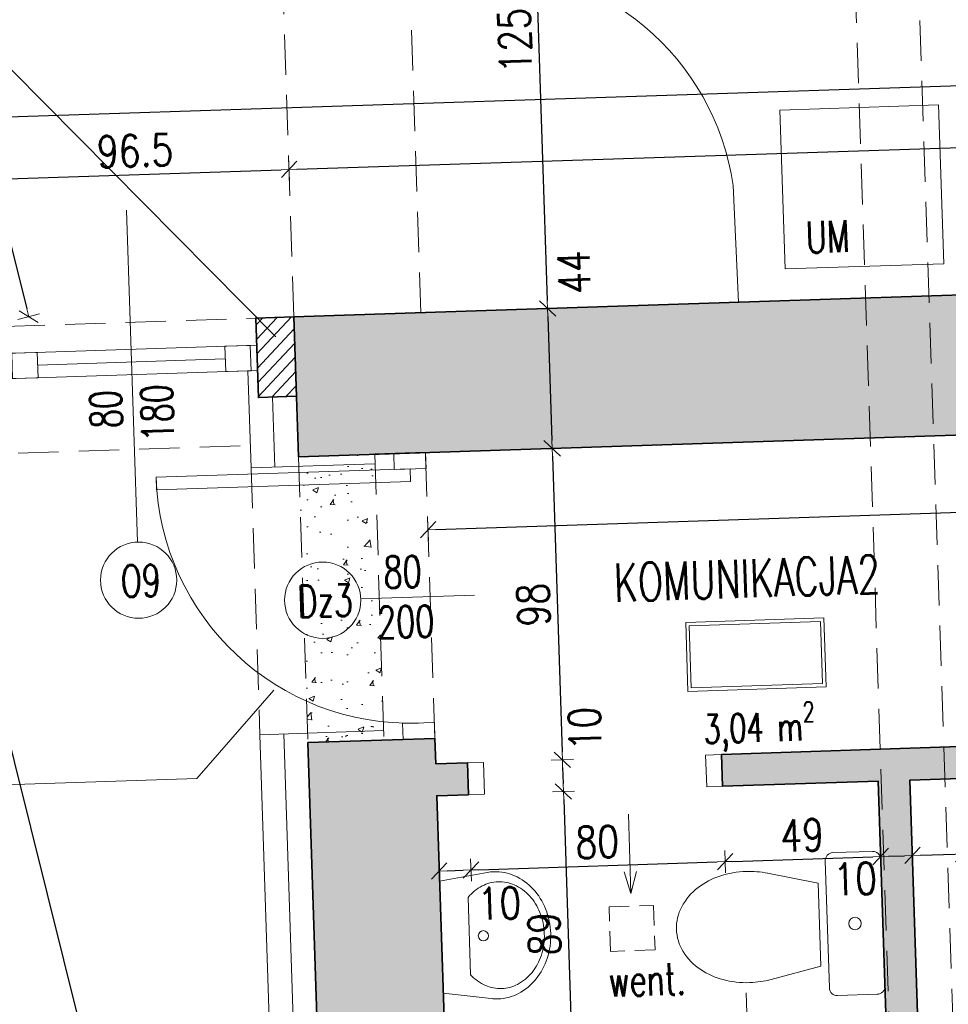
# Model space of a CAD drawing. Header units: millimetres. Extents: x 14400 to 93787, y -21104 to 39413.
# Tile 216 of 256: x 90567 to 90860, y -15243 to -14934. Entities that reach past the tile are written whole.
import ezdxf
from ezdxf.enums import TextEntityAlignment as Align

# ---------------------------------------------------------------- set-up
doc = ezdxf.new("R2010")
doc.units = ezdxf.units.MM
doc.linetypes.add('HIDDEN', pattern=[9.525, 6.35, -3.175])
for name, color, linetype, lineweight in [('!MODUS_ARMATURA', 6, 'Continuous', 9), ('!MODUS_HATCH', 4, 'Continuous', 5), ('!MODUS_HATCH_ŚCIANA', 254, 'Continuous', 9), ('__MODUS_ŚCIANY', 2, 'Continuous', 35), ('_MODUS_DEMONTAŻ', 251, 'HIDDEN', 13), ('Armatura', 6, 'Continuous', 9), ('Cienka', 3, 'Continuous', 9), ('Drzwi', 1, 'Continuous', 15), ('Okna', 3, 'Continuous', 13), ('Opis', 8, 'Continuous', 13), ('Opis_pom', 9, 'Continuous', 18), ('Wentylacja', 5, 'Continuous', 13), ('Widok', 1, 'Continuous', 15), ('WYMIAROWANIE', 1, 'Continuous', 18)]:
    doc.layers.add(name, color=color, linetype=linetype, lineweight=lineweight)
doc.styles.add('ARCHETYP', font='romans.shx', dxfattribs={"height": 15})
doc.styles.add('ARIAL', font='tahoma.ttf')
doc.styles.add('TXT', font='simplex.shx', dxfattribs={"width": 0.8})
doc.linetypes.add('ZIGZAG', pattern='A,0.00254,-5.08,[131,ltypeshp.shx,S=5.08,R=0,X=-5.08,Y=0],-10.16,[131,ltypeshp.shx,S=5.08,R=180,X=5.08,Y=0],-5.08', length=20.32254)
doc.dimstyles.new('DIM50', dxfattribs={"dimscale": 5, "dimtxt": 2, "dimasz": 0.5, "dimexe": 0, "dimexo": 0, "dimgap": 0.5, "dimtad": 1, "dimdec": 4, "dimrnd": 0.5, "dimdsep": 46, "dimtxsty": 'TXT', "dimblk1": 'TICK1', "dimblk2": 'TICK1', "dimsah": 1, "dimcen": 0, "dimse1": 1, "dimse2": 1, "dimclrd": 1, "dimclre": 7, "dimclrt": 9, "dimadec": 0, "dimazin": 0, "dimtfac": 1, "dimtdec": 4, "dimtmove": 2, "dimatfit": 3, "dimldrblk": 'TICK1', "dimfxl": 1, "dimtolj": 1, "dimarcsym": 0})

# ---------------------------------------------------------------- blocks, each defined once
blk = doc.blocks.new('A$C578D6593')
for p, q in [((-26.36, 0), (-29.16, 18.76)), ((17.64, 0), (20.43, 18.76)), ((-19.63, 11), (10.9, 11)), ((-26.36, 0), (17.64, 0))]:
    blk.add_line(p, q)
blk.add_circle((-4.36, 16.5), 2)
for centre, radius, start, end in [((-4.36, 14), 29, 90, 109.6071), ((-4.36, 14), 29, 70.3929, 90), ((-5.67, 17.67), 25.11, 109.6071, 130.6955), ((-5.67, 19.17), 21.11, 109.6071, 130.6955), ((-4.36, 15.5), 25, 90, 109.6071), ((-4.36, 15.5), 25, 70.3929, 90), ((-3.06, 19.17), 21.11, 49.3045, 70.3929), ((-3.06, 17.67), 25.11, 49.3045, 70.3929), ((-7.68, 20), 22.03, 130.6955, 154.2825), ((-7.68, 21.5), 18.03, 130.6955, 154.2825), ((-1.05, 21.5), 18.03, 25.7175, 49.3045), ((-1.05, 20), 22.03, 25.7175, 49.3045), ((-10.79, 21.5), 18.58, 154.2825, 180), ((-10.79, 23), 14.58, 154.2825, 180), ((2.06, 23), 14.58, 0, 25.7175), ((2.06, 21.5), 18.58, 0, 25.7175), ((-10.79, 21.5), 18.58, 180, 188.4794), ((-10.79, 23), 14.58, 180, 205.7175), ((2.06, 23), 14.58, 334.2825, 0), ((2.06, 21.5), 18.58, 351.5206, 0), ((-7.68, 24.5), 18.03, 205.7175, 228.4823), ((-1.05, 24.5), 18.03, 311.5177, 334.2825)]:
    blk.add_arc(centre, radius, start, end)
blk = doc.blocks.new('A$C351F644B')
for p, q in [((-16.71, 35.72), (-13.07, 19.98)), ((16.71, 35.72), (13.07, 19.98)), ((13.07, 19.98), (-13.07, 19.98)), ((-20, 17.5), (20, 17.5)), ((-22.5, 2.5), (-22.5, 15)), ((22.5, 15), (22.5, 2.5)), ((20, 0), (-20, 0))]:
    blk.add_line(p, q)
blk.add_circle((0, 8.75), 1.96)
for centre, radius, start, end in [((2.35, 46.88), 18.75, 120.1094, 144.4623), ((0, 50.93), 14.07, 90, 120.1094), ((0, 50.93), 14.07, 59.8906, 90), ((-2.35, 46.88), 18.75, 35.5377, 59.8906), ((6.06, 44.23), 23.31, 144.4623, 163.5183), ((-6.06, 44.23), 23.31, 16.4817, 35.5377), ((11.92, 42.5), 29.42, 163.5183, 180), ((-11.92, 42.5), 29.42, 0, 16.4817), ((11.92, 42.5), 29.42, 180, 193.3326), ((-11.92, 42.5), 29.42, 346.6674, 0), ((-20, 15), 2.5, 90, 180), ((20, 15), 2.5, 0, 90), ((-20, 2.5), 2.5, 180, 270), ((20, 2.5), 2.5, 270, 0)]:
    blk.add_arc(centre, radius, start, end)
blk = doc.blocks.new('TICK1')
at = {"color": 0}
for p, q in [((0, -1.4), (0, 1.4)), ((0, 0), (-1, 0))]:
    blk.add_line(p, q, dxfattribs=at)
at = {"color": 2}
blk.add_line((-1, -1), (1, 1), dxfattribs=at)
blk = doc.blocks.new('*D423')
at = {"layer": 'DEFPOINTS', "color": 0, "transparency": 16777216}
for p in [(28762.47, 1033.37), (28762.47, 908.37), (28802.36, 908.37)]:
    blk.add_point(p, dxfattribs=at)
at = {"layer": 'WYMIAROWANIE', "color": 1, "lineweight": -2, "transparency": 16777216}
blk.add_line((28802.36, 1030.87), (28802.36, 910.87), dxfattribs=at)
at = {"layer": 'WYMIAROWANIE', "color": 1, "linetype": 'ByBlock', "lineweight": -2, "transparency": 16777216, "xscale": 2.5, "yscale": 2.5, "zscale": 2.5}
for p, rotation in [((28802.36, 1033.37), 90), ((28802.36, 908.37), 270)]:
    blk.add_blockref('TICK1', p, dxfattribs=dict(at, rotation=rotation))
at = {"layer": 'WYMIAROWANIE', "color": 9, "transparency": 16777216, "insert": (28794.86, 992.95), "char_height": 10, "attachment_point": 5, "rotation": 90, "style": 'TXT'}
blk.add_mtext('\\A1;125', dxfattribs=at)
blk = doc.blocks.new('*D422')
at = {"layer": 'DEFPOINTS', "color": 0, "transparency": 16777216}
for p in [(28762.47, 908.37), (28762.47, 864.37), (28802.36, 864.37)]:
    blk.add_point(p, dxfattribs=at)
at = {"layer": 'WYMIAROWANIE', "color": 1, "lineweight": -2, "transparency": 16777216}
blk.add_line((28802.36, 905.87), (28802.36, 866.87), dxfattribs=at)
at = {"layer": 'WYMIAROWANIE', "color": 1, "linetype": 'ByBlock', "lineweight": -2, "transparency": 16777216, "xscale": 2.5, "yscale": 2.5, "zscale": 2.5}
for p, rotation in [((28802.36, 908.37), 90), ((28802.36, 864.37), 270)]:
    blk.add_blockref('TICK1', p, dxfattribs=dict(at, rotation=rotation))
at = {"layer": 'WYMIAROWANIE', "color": 9, "transparency": 16777216, "insert": (28811.04, 919.51), "char_height": 10, "attachment_point": 5, "rotation": 90, "style": 'TXT'}
blk.add_mtext('\\A1;44', dxfattribs=at)
blk = doc.blocks.new('*D410')
at = {"layer": 'DEFPOINTS', "color": 0, "transparency": 16777216}
for p in [(28762.47, 864.37), (28762.47, 766.37), (28802.36, 766.37)]:
    blk.add_point(p, dxfattribs=at)
at = {"layer": 'WYMIAROWANIE', "color": 1, "lineweight": -2, "transparency": 16777216}
blk.add_line((28802.36, 861.87), (28802.36, 768.87), dxfattribs=at)
at = {"layer": 'WYMIAROWANIE', "color": 1, "linetype": 'ByBlock', "lineweight": -2, "transparency": 16777216, "xscale": 2.5, "yscale": 2.5, "zscale": 2.5}
for p, rotation in [((28802.36, 864.37), 90), ((28802.36, 766.37), 270)]:
    blk.add_blockref('TICK1', p, dxfattribs=dict(at, rotation=rotation))
at = {"layer": 'WYMIAROWANIE', "color": 9, "transparency": 16777216, "insert": (28794.86, 815.37), "char_height": 10, "attachment_point": 5, "rotation": 90, "style": 'TXT'}
blk.add_mtext('\\A1;98', dxfattribs=at)
blk = doc.blocks.new('*D421')
at = {"layer": 'DEFPOINTS', "color": 0, "transparency": 16777216}
for p in [(28762.47, 766.37), (28762.47, 756.34), (28802.36, 756.34)]:
    blk.add_point(p, dxfattribs=at)
at = {"layer": 'WYMIAROWANIE', "color": 1, "lineweight": -2, "transparency": 16777216}
blk.add_line((28802.36, 763.87), (28802.36, 758.84), dxfattribs=at)
at = {"layer": 'WYMIAROWANIE', "color": 1, "linetype": 'ByBlock', "lineweight": -2, "transparency": 16777216, "xscale": 2.5, "yscale": 2.5, "zscale": 2.5}
for p, rotation in [((28802.36, 766.37), 90), ((28802.36, 756.34), 270)]:
    blk.add_blockref('TICK1', p, dxfattribs=dict(at, rotation=rotation))
at = {"layer": 'WYMIAROWANIE', "color": 9, "transparency": 16777216, "insert": (28809.74, 775.91), "char_height": 10, "attachment_point": 5, "rotation": 90, "style": 'TXT'}
blk.add_mtext('\\A1;10', dxfattribs=at)
blk = doc.blocks.new('*D419')
at = {"layer": 'DEFPOINTS', "color": 0, "transparency": 16777216}
for p in [(28762.47, 756.34), (28762.47, 667.34), (28802.36, 667.34)]:
    blk.add_point(p, dxfattribs=at)
at = {"layer": 'WYMIAROWANIE', "color": 1, "lineweight": -2, "transparency": 16777216}
blk.add_line((28802.36, 753.84), (28802.36, 669.84), dxfattribs=at)
at = {"layer": 'WYMIAROWANIE', "color": 1, "linetype": 'ByBlock', "lineweight": -2, "transparency": 16777216, "xscale": 2.5, "yscale": 2.5, "zscale": 2.5}
for p, rotation in [((28802.36, 756.34), 90), ((28802.36, 667.34), 270)]:
    blk.add_blockref('TICK1', p, dxfattribs=dict(at, rotation=rotation))
at = {"layer": 'WYMIAROWANIE', "color": 9, "transparency": 16777216, "insert": (28794.86, 711.84), "char_height": 10, "attachment_point": 5, "rotation": 90, "style": 'TXT'}
blk.add_mtext('\\A1;89', dxfattribs=at)
blk = doc.blocks.new('*D408')
at = {"layer": 'DEFPOINTS', "color": 0, "transparency": 16777216}
for p in [(28722.47, 954.77), (28625.99, 915.37), (28722.47, 915.37)]:
    blk.add_point(p, dxfattribs=at)
at = {"layer": 'WYMIAROWANIE', "color": 1, "lineweight": -2, "transparency": 16777216}
blk.add_line((28628.49, 954.77), (28719.97, 954.77), dxfattribs=at)
at = {"layer": 'WYMIAROWANIE', "color": 1, "linetype": 'ByBlock', "lineweight": -2, "transparency": 16777216, "xscale": 2.5, "yscale": 2.5, "zscale": 2.5, "rotation": 180}
blk.add_blockref('TICK1', (28625.99, 954.77), dxfattribs=at)
at = {"layer": 'WYMIAROWANIE', "color": 1, "linetype": 'ByBlock', "lineweight": -2, "transparency": 16777216, "xscale": 2.5, "yscale": 2.5, "zscale": 2.5}
blk.add_blockref('TICK1', (28722.47, 954.77), dxfattribs=at)
at = {"layer": 'WYMIAROWANIE', "color": 9, "transparency": 16777216, "insert": (28674.23, 962.27), "char_height": 10, "attachment_point": 5, "style": 'TXT'}
blk.add_mtext('\\A1;96.5', dxfattribs=at)
blk = doc.blocks.new('*D407')
at = {"layer": 'DEFPOINTS', "color": 0, "transparency": 16777216}
for p in [(29092.22, 954.77), (28722.47, 915.37), (29092.22, 915.37)]:
    blk.add_point(p, dxfattribs=at)
at = {"layer": 'WYMIAROWANIE', "color": 1, "lineweight": -2, "transparency": 16777216}
blk.add_line((28724.97, 954.77), (29089.72, 954.77), dxfattribs=at)
at = {"layer": 'WYMIAROWANIE', "color": 1, "linetype": 'ByBlock', "lineweight": -2, "transparency": 16777216, "xscale": 2.5, "yscale": 2.5, "zscale": 2.5, "rotation": 180}
blk.add_blockref('TICK1', (28722.47, 954.77), dxfattribs=at)
at = {"layer": 'WYMIAROWANIE', "color": 1, "linetype": 'ByBlock', "lineweight": -2, "transparency": 16777216, "xscale": 2.5, "yscale": 2.5, "zscale": 2.5}
blk.add_blockref('TICK1', (29092.22, 954.77), dxfattribs=at)
at = {"layer": 'WYMIAROWANIE', "color": 9, "transparency": 16777216, "insert": (28961.23, 962.27), "char_height": 10, "attachment_point": 5, "style": 'TXT'}
blk.add_mtext('\\A1;369.5', dxfattribs=at)
blk = doc.blocks.new('*D436')
at = {"layer": 'DEFPOINTS', "color": 0, "transparency": 16777216}
for p in [(29292.97, 974.21), (28625.99, 908.37), (29292.97, 908.37)]:
    blk.add_point(p, dxfattribs=at)
at = {"layer": 'WYMIAROWANIE', "color": 1, "lineweight": -2, "transparency": 16777216}
blk.add_line((28628.49, 974.21), (29290.47, 974.21), dxfattribs=at)
at = {"layer": 'WYMIAROWANIE', "color": 1, "linetype": 'ByBlock', "lineweight": -2, "transparency": 16777216, "xscale": 2.5, "yscale": 2.5, "zscale": 2.5, "rotation": 180}
blk.add_blockref('TICK1', (28625.99, 974.21), dxfattribs=at)
at = {"layer": 'WYMIAROWANIE', "color": 1, "linetype": 'ByBlock', "lineweight": -2, "transparency": 16777216, "xscale": 2.5, "yscale": 2.5, "zscale": 2.5}
blk.add_blockref('TICK1', (29292.97, 974.21), dxfattribs=at)
at = {"layer": 'WYMIAROWANIE', "color": 9, "transparency": 16777216, "insert": (28959.48, 981.71), "char_height": 10, "attachment_point": 5, "style": 'TXT'}
blk.add_mtext('\\A1;667', dxfattribs=at)
blk = doc.blocks.new('*D464')
at = {"layer": 'DEFPOINTS', "color": 0, "transparency": 16777216}
for p in [(28762.47, 756.34), (28772.47, 756.36), (28772.47, 732.65)]:
    blk.add_point(p, dxfattribs=at)
at = {"layer": 'WYMIAROWANIE', "color": 1, "lineweight": -2, "transparency": 16777216}
blk.add_line((28764.97, 732.65), (28769.97, 732.65), dxfattribs=at)
at = {"layer": 'WYMIAROWANIE', "color": 1, "linetype": 'ByBlock', "lineweight": -2, "transparency": 16777216, "xscale": 2.5, "yscale": 2.5, "zscale": 2.5, "rotation": 180}
blk.add_blockref('TICK1', (28762.47, 732.65), dxfattribs=at)
at = {"layer": 'WYMIAROWANIE', "color": 1, "linetype": 'ByBlock', "lineweight": -2, "transparency": 16777216, "xscale": 2.5, "yscale": 2.5, "zscale": 2.5}
blk.add_blockref('TICK1', (28772.47, 732.65), dxfattribs=at)
at = {"layer": 'WYMIAROWANIE', "color": 9, "transparency": 16777216, "insert": (28781.04, 721.87), "char_height": 10, "attachment_point": 5, "style": 'TXT'}
blk.add_mtext('\\A1;10', dxfattribs=at)
blk = doc.blocks.new('*D500')
at = {"layer": 'DEFPOINTS', "color": 0, "transparency": 16777216}
for p in [(28772.47, 756.36), (28852.47, 756.34), (28852.47, 732.65)]:
    blk.add_point(p, dxfattribs=at)
at = {"layer": 'WYMIAROWANIE', "color": 1, "lineweight": -2, "transparency": 16777216}
blk.add_line((28774.97, 732.65), (28849.97, 732.65), dxfattribs=at)
at = {"layer": 'WYMIAROWANIE', "color": 1, "linetype": 'ByBlock', "lineweight": -2, "transparency": 16777216, "xscale": 2.5, "yscale": 2.5, "zscale": 2.5, "rotation": 180}
blk.add_blockref('TICK1', (28772.47, 732.65), dxfattribs=at)
at = {"layer": 'WYMIAROWANIE', "color": 1, "linetype": 'ByBlock', "lineweight": -2, "transparency": 16777216, "xscale": 2.5, "yscale": 2.5, "zscale": 2.5}
blk.add_blockref('TICK1', (28852.47, 732.65), dxfattribs=at)
at = {"layer": 'WYMIAROWANIE', "color": 9, "transparency": 16777216, "insert": (28812.47, 740.15), "char_height": 10, "attachment_point": 5, "style": 'TXT'}
blk.add_mtext('\\A1;80', dxfattribs=at)
blk = doc.blocks.new('*D502')
at = {"layer": 'DEFPOINTS', "color": 0, "transparency": 16777216}
for p in [(28852.47, 756.34), (28901.47, 756.34), (28901.47, 732.65)]:
    blk.add_point(p, dxfattribs=at)
at = {"layer": 'WYMIAROWANIE', "color": 1, "lineweight": -2, "transparency": 16777216}
blk.add_line((28854.97, 732.65), (28898.97, 732.65), dxfattribs=at)
at = {"layer": 'WYMIAROWANIE', "color": 1, "linetype": 'ByBlock', "lineweight": -2, "transparency": 16777216, "xscale": 2.5, "yscale": 2.5, "zscale": 2.5, "rotation": 180}
blk.add_blockref('TICK1', (28852.47, 732.65), dxfattribs=at)
at = {"layer": 'WYMIAROWANIE', "color": 1, "linetype": 'ByBlock', "lineweight": -2, "transparency": 16777216, "xscale": 2.5, "yscale": 2.5, "zscale": 2.5}
blk.add_blockref('TICK1', (28901.47, 732.65), dxfattribs=at)
at = {"layer": 'WYMIAROWANIE', "color": 9, "transparency": 16777216, "insert": (28876.97, 740.15), "char_height": 10, "attachment_point": 5, "style": 'TXT'}
blk.add_mtext('\\A1;49', dxfattribs=at)
blk = doc.blocks.new('*D463')
at = {"layer": 'DEFPOINTS', "color": 0, "transparency": 16777216}
for p in [(28901.47, 756.34), (28911.47, 756.34), (28911.47, 732.65)]:
    blk.add_point(p, dxfattribs=at)
at = {"layer": 'WYMIAROWANIE', "color": 1, "lineweight": -2, "transparency": 16777216}
blk.add_line((28903.97, 732.65), (28908.97, 732.65), dxfattribs=at)
at = {"layer": 'WYMIAROWANIE', "color": 1, "linetype": 'ByBlock', "lineweight": -2, "transparency": 16777216, "xscale": 2.5, "yscale": 2.5, "zscale": 2.5, "rotation": 180}
blk.add_blockref('TICK1', (28901.47, 732.65), dxfattribs=at)
at = {"layer": 'WYMIAROWANIE', "color": 1, "linetype": 'ByBlock', "lineweight": -2, "transparency": 16777216, "xscale": 2.5, "yscale": 2.5, "zscale": 2.5}
blk.add_blockref('TICK1', (28911.47, 732.65), dxfattribs=at)
at = {"layer": 'WYMIAROWANIE', "color": 9, "transparency": 16777216, "insert": (28893.22, 725.89), "char_height": 10, "attachment_point": 5, "style": 'TXT'}
blk.add_mtext('\\A1;10', dxfattribs=at)
blk = doc.blocks.new('*D474')
at = {"layer": 'DEFPOINTS', "color": 0, "transparency": 16777216}
for p in [(28911.47, 756.34), (28927.47, 756.36), (28927.47, 732.65)]:
    blk.add_point(p, dxfattribs=at)
at = {"layer": 'WYMIAROWANIE', "color": 1, "lineweight": -2, "transparency": 16777216}
blk.add_line((28913.97, 732.65), (28924.97, 732.65), dxfattribs=at)
at = {"layer": 'WYMIAROWANIE', "color": 1, "linetype": 'ByBlock', "lineweight": -2, "transparency": 16777216, "xscale": 2.5, "yscale": 2.5, "zscale": 2.5, "rotation": 180}
blk.add_blockref('TICK1', (28911.47, 732.65), dxfattribs=at)
at = {"layer": 'WYMIAROWANIE', "color": 1, "linetype": 'ByBlock', "lineweight": -2, "transparency": 16777216, "xscale": 2.5, "yscale": 2.5, "zscale": 2.5}
blk.add_blockref('TICK1', (28927.47, 732.65), dxfattribs=at)
at = {"layer": 'WYMIAROWANIE', "color": 9, "transparency": 16777216, "insert": (28942.85, 725.92), "char_height": 10, "attachment_point": 5, "style": 'TXT'}
blk.add_mtext('\\A1;16', dxfattribs=at)
blk = doc.blocks.new('*D449')
at = {"layer": 'DEFPOINTS', "color": 0, "transparency": 16777216}
for p in [(28762.47, 864.37), (29072.47, 864.37), (29072.47, 840.07)]:
    blk.add_point(p, dxfattribs=at)
at = {"layer": 'WYMIAROWANIE', "color": 1, "lineweight": -2, "transparency": 16777216}
blk.add_line((28764.97, 840.07), (29069.97, 840.07), dxfattribs=at)
at = {"layer": 'WYMIAROWANIE', "color": 1, "linetype": 'ByBlock', "lineweight": -2, "transparency": 16777216, "xscale": 2.5, "yscale": 2.5, "zscale": 2.5, "rotation": 180}
blk.add_blockref('TICK1', (28762.47, 840.07), dxfattribs=at)
at = {"layer": 'WYMIAROWANIE', "color": 1, "linetype": 'ByBlock', "lineweight": -2, "transparency": 16777216, "xscale": 2.5, "yscale": 2.5, "zscale": 2.5}
blk.add_blockref('TICK1', (29072.47, 840.07), dxfattribs=at)
at = {"layer": 'WYMIAROWANIE', "color": 9, "transparency": 16777216, "insert": (28939.85, 848.24), "char_height": 10, "attachment_point": 5, "style": 'TXT'}
blk.add_mtext('\\A1;310', dxfattribs=at)
blk = doc.blocks.new('*D466')
at = {"layer": 'DEFPOINTS', "color": 0, "transparency": 16777216}
for p in [(28539.46, 1310.79), (28639.06, 911.18), (28625.99, 908.37)]:
    blk.add_point(p, dxfattribs=at)
at = {"layer": 'WYMIAROWANIE', "color": 1, "lineweight": -2, "transparency": 16777216}
blk.add_line((28553.06, 1311.15), (28638.53, 913.62), dxfattribs=at)
at = {"layer": 'WYMIAROWANIE', "color": 1, "linetype": 'ByBlock', "lineweight": -2, "transparency": 16777216, "xscale": 2.5, "yscale": 2.5, "zscale": 2.5}
for p, rotation in [((28552.54, 1313.6), 102.134364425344), ((28639.06, 911.18), 282.134364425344)]:
    blk.add_blockref('TICK1', p, dxfattribs=dict(at, rotation=rotation))
at = {"layer": 'WYMIAROWANIE', "color": 9, "transparency": 16777216, "insert": (28612.22, 1083.45), "char_height": 10, "attachment_point": 5, "rotation": 282.1344, "style": 'TXT'}
blk.add_mtext('\\A1;411.5', dxfattribs=at)
blk = doc.blocks.new('JUHJHH')
at = {"layer": '!MODUS_HATCH'}
h = blk.add_hatch(dxfattribs=at)
h.set_pattern_fill('ANSI31', color=256)
h.set_pattern_definition([(45, (0, -6445.103), (-2.24506403, 2.24506403), [])])
h.paths.add_polyline_path([(28710.4719, 908.36976), (28722.4719, 908.36976), (28722.4719, 883.36976), (28710.4719, 883.36976)])
at = {"layer": '!MODUS_HATCH_ŚCIANA', "ltscale": 2}
h = blk.add_hatch(color=256, dxfattribs=at)
h.dxf.hatch_style = 1
h.paths.add_polyline_path([(28746.4719, 774.36976), (28762.4719, 774.36976), (28762.4719, 766.36976), (28772.4719, 766.36976), (28772.4719, 756.34455), (28762.4719, 756.34455), (28762.4719, 667.34455), (28901.4719, 667.34455), (28901.4719, 756.34455), (28852.4719, 756.34455), (28852.4719, 766.36976), (28927.4719, 766.36976), (28927.4719, 756.34455), (28911.4719, 756.34455), (28911.4719, 657.34455), (28762.4719, 657.34455), (28762.4719, 461.34455), (29072.4719, 474.36976), (29072.4719, 756.34455), (29007.4719, 756.34455), (29007.4719, 766.36976), (29072.4719, 766.36976), (29072.4719, 774.36976), (29082.4719, 774.36976), (29082.4719, 474.78992), (29111.08642, 475.99221), (29112.76013, 436.15777), (28722.4719, 419.62858), (28722.4719, 774.36976)])
h.paths.add_polyline_path([(28722.4719, 864.36976), (28722.4719, 908.36976), (29092.21605, 908.36976), (29092.21605, 864.36976), (29072.4719, 864.36976), (28762.4719, 864.36976), (28746.4719, 864.36976)])
at = {"layer": '_MODUS_DEMONTAŻ', "ltscale": 2}
h = blk.add_hatch(dxfattribs=at)
h.set_pattern_fill('AR-CONC', color=256, scale=0.1)
h.set_pattern_definition([(50, (-23782.421, -16159.476), (18.218467, -1.5939086), [1.905, -20.955]), (355, (-23782.421, -16159.476), (-3.524342, 19.1056845), [1.524, -16.7640584]), (100.451445, (-23780.903, -16159.609), (14.6941247, 17.511775), [1.619001, -17.8090245]), (46.1842, (-23782.421, -16154.396), (27.107904, -4.204233), [2.8575, -31.4325]), (96.63556, (-23780.162, -16154.747), (23.740413, 24.742612), [2.428502, -26.713561]), (351.18415, (-23782.42, -16154.396), (23.740413, 24.742612), [2.285997, -25.145973]), (21, (-23779.881, -16155.666), (15.161439, -10.22652), [1.905, -20.955]), (326, (-23779.881, -16155.666), (6.180203, 18.4187966), [1.524, -16.764]), (71.451445, (-23778.618, -16156.518), (21.341642, 8.192277), [1.619001, -17.808994]), (37.5, (-23782.421, -16159.476), (0.3088603, 8.4555039), [0, -16.5608, 0, -17.018, 0, -16.8275]), (7.5, (-23782.421, -16159.476), (6.6819663, 10.0180575), [0, -9.7028, 0, -16.1798, 0, -6.4135]), (327.5, (-23788.0854, -16159.476), (13.5590595, -0.5728744), [0, -6.35, 0, -19.812, 0, -26.289]), (317.5, (-23790.625, -16159.476), (14.8129181, 2.542649), [0, -8.255, 0, -13.1572, 0, -18.669])])
h.paths.add_polyline_path([(28722.4719, 864.36976), (28746.4719, 864.36976), (28746.4719, 774.36976), (28722.4719, 774.36976)])
at = {"layer": '!MODUS_HATCH', "linetype": 'ZIGZAG'}
for points in [[(28714.9719, 861.36976), (28714.9719, 883.36976)], [(29116.07193, 428.79042), (28714.9719, 411.80421), (28714.9719, 777.36976)]]:
    blk.add_lwpolyline(points, dxfattribs=at)
at = {"layer": '__MODUS_ŚCIANY'}
for points in [[(28722.4719, 908.36976), (28710.4719, 908.36976), (28710.4719, 883.36976), (28722.4719, 883.36976)], [(28722.4719, 864.36976), (29072.4719, 864.36976), (29092.21605, 864.36976)], [(28762.4719, 864.36976), (28746.4719, 864.36976)], [(28762.4719, 774.36976), (28722.4719, 774.36976)], [(28762.4719, 774.36976), (28762.4719, 766.36976)], [(28772.4719, 766.36976), (28762.4719, 766.36976)], [(28772.4719, 766.36976), (28772.4719, 756.34455)], [(28927.4719, 766.36976), (28852.4719, 766.36976)], [(28852.4719, 766.36976), (28852.4719, 756.34455)], [(28927.4719, 756.34455), (28911.4719, 756.34455), (28911.4719, 657.34455), (28762.4719, 657.34455), (28762.4719, 461.34455), (29072.4719, 474.36976), (29072.4719, 756.34455)], [(28852.4719, 756.34455), (28901.4719, 756.34455), (28901.4719, 667.34455), (28762.4719, 667.34455), (28762.4719, 756.34455), (28772.4719, 756.34455)]]:
    blk.add_lwpolyline(points, dxfattribs=at)
at = {"layer": '__MODUS_ŚCIANY', "ltscale": 2}
for points in [[(29092.21605, 908.36976), (28722.4719, 908.36976), (28722.4719, 864.36976)], [(28722.4719, 774.36976), (28722.4719, 419.62858), (29112.76013, 436.15777)]]:
    blk.add_lwpolyline(points, dxfattribs=at)
at = {"layer": '_MODUS_DEMONTAŻ', "ltscale": 2}
for points in [[(28722.4719, 864.36976), (28722.4719, 774.36976)], [(28746.4719, 864.36976), (28746.4719, 774.36976)]]:
    blk.add_lwpolyline(points, dxfattribs=at)
at = {"layer": 'Armatura'}
blk.add_lwpolyline([(28877.4719, 968.36976), (28927.4719, 968.36976), (28927.4719, 918.36976), (28877.4719, 918.36976)], close=True, dxfattribs=at)
at = {"layer": 'Cienka', "linetype": 'HIDDEN', "ltscale": 2}
for points in [[(28902.4719, 1636.36976), (28902.4719, 467.2269)], [(28922.4719, 468.06723), (28922.4719, 1636.36976)]]:
    blk.add_lwpolyline(points, dxfattribs=at)
at = {"layer": 'DEFPOINTS', "color": 2}
blk.add_line((28352.33362, 2062.19416), (28822.95438, -126.6496), dxfattribs=at)
blk.add_lwpolyline([(28710.4719, 908.36976), (28722.4719, 908.36976), (28722.4719, 883.36976), (28710.4719, 883.36976)], close=True, dxfattribs=at)
at = {"layer": 'Drzwi'}
for points in [[(28752.4719, 864.36976), (28762.4719, 864.36976), (28762.4719, 859.36976), (28752.4719, 859.36976)], [(28677.4719, 855.36976), (28757.4719, 855.36976), (28757.4719, 859.36976), (28677.4719, 859.36976)], [(28752.4719, 779.36976), (28762.4719, 779.36976), (28762.4719, 774.36976), (28752.4719, 774.36976)], [(28777.4719, 766.35715), (28777.4719, 756.35715), (28772.4719, 756.35715), (28772.4719, 766.35715)], [(28852.4719, 766.35715), (28852.4719, 756.35715), (28847.4719, 756.35715), (28847.4719, 766.35715)]]:
    blk.add_lwpolyline(points, close=True, dxfattribs=at)
blk.add_lwpolyline([(28740.60869, 818.99814), (28776.43203, 818.99814)], dxfattribs=at)
blk.add_circle((28728.60869, 818.99814), 12, dxfattribs=at)
blk.add_arc((28757.4719, 859.36976), 80, 180, 270, dxfattribs=at)
at = {"layer": 'Okna'}
for points in [[(28670.91726, 839.20696), (28670.91726, 943.64108)], [(28631.36262, 899.86976), (28710.4719, 899.86976)], [(28641.36262, 895.86976), (28700.4719, 895.86976)], [(28631.36262, 891.86976), (28710.4719, 891.86976)]]:
    blk.add_lwpolyline(points, dxfattribs=at)
for points in [[(28633.36262, 899.86976), (28641.36262, 899.86976), (28641.36262, 891.86976), (28633.36262, 891.86976)], [(28700.4719, 899.86976), (28708.4719, 899.86976), (28708.4719, 891.86976), (28700.4719, 891.86976)]]:
    blk.add_lwpolyline(points, close=True, dxfattribs=at)
blk.add_circle((28670.91726, 827.20696), 12, dxfattribs=at)
at = {"layer": 'Opis'}
for points in [[(28142.3861, 999.67437), (28626.13314, 999.67437), (28716.59987, 902.27458)], [(28142.3861, 764.21053), (28687.17299, 764.21053), (28712.2579, 791.21787)]]:
    blk.add_lwpolyline(points, dxfattribs=at)
at = {"layer": 'Opis_pom', "ltscale": 0.7}
for points in [[(28842.56245, 786.50078), (28886.08245, 786.50078), (28886.08245, 808.26078), (28842.56245, 808.26078)], [(28843.65045, 787.58878), (28884.99445, 787.58878), (28884.99445, 807.17278), (28843.65045, 807.17278)]]:
    blk.add_lwpolyline(points, close=True, dxfattribs=at)
blk.add_lwpolyline([(28857.80153, 595.9753), (28857.80153, 691.1768)], dxfattribs=at)
at = {"layer": 'Wentylacja'}
for points in [[(28822.54477, 748.60792), (28822.54477, 723.60792)], [(28822.54477, 723.60792), (28820.60428, 730.44401)], [(28822.54477, 723.60792), (28824.48525, 730.44401)]]:
    blk.add_lwpolyline(points, dxfattribs=at)
at = {"layer": 'Wentylacja', "linetype": 'HIDDEN'}
blk.add_lwpolyline([(28815.54477, 719.60792), (28829.54477, 719.60792), (28829.54477, 705.60792), (28815.54477, 705.60792)], close=True, dxfattribs=at)
at = {"layer": 'Widok', "linetype": 'HIDDEN', "ltscale": 2}
for points in [[(28722.4719, 908.36976), (28722.4719, 1636.36976)], [(28762.4719, 908.36976), (28762.4719, 1380.2642)], [(28631.36262, 908.36976), (28722.4719, 908.36976)], [(28634.36262, 868.36976), (28707.4719, 868.36976)], [(28762.4719, 774.36976), (28762.4719, 864.36976)], [(28707.4719, 861.36976), (28707.4719, 777.36976)]]:
    blk.add_lwpolyline(points, dxfattribs=at)
at = {"layer": 'Widok'}
blk.add_lwpolyline([(28862.4719, 908.36976), (28861.98515, 945.18125, 0.382244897), (28782.4719, 1016.36976), (28682.4719, 1016.36976), (28682.4719, 1016.36976, -0.414213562), (28642.4719, 1056.36976), (28642.4719, 1056.36976, -0.414213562), (28682.4719, 1096.36976), (29272.9719, 1096.36976, -0.414213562), (29292.9719, 1076.36976), (29292.9719, 1076.36976)], format="xyb", dxfattribs=at)
for points in [[(28707.4719, 891.86976), (28707.4719, 861.36976), (28746.4719, 861.36976)], [(28746.4719, 864.36976), (28722.4719, 864.36976)], [(29115.08647, 452.27458), (29116.38633, 421.2979), (28707.4719, 403.97987), (28707.4719, 777.36976), (28746.4719, 777.36976)], [(28746.4719, 774.36976), (28722.4719, 774.36976)]]:
    blk.add_lwpolyline(points, dxfattribs=at)
at = {"layer": '!MODUS_ARMATURA', "rotation": 90}
blk.add_blockref('A$C351F644B', (28901.4719, 711.84455), dxfattribs=at)
at = {"layer": '!MODUS_ARMATURA', "xscale": 0.8, "yscale": 0.8, "zscale": 0.8, "rotation": 269.9999999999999}
blk.add_blockref('A$C578D6593', (28762.4719, 708.35365), dxfattribs=at)
at = {"layer": 'Opis', "style": 'ARCHETYP', "width": 0.7}
blk.add_text('UM', height=10, dxfattribs=at).set_placement((28884.32886, 923.064))
for s, rotation, p in [('180', 90, (28683.49006, 870.60359)), ('80', 90, (28667.40591, 875.28262)), ('O9', 359.6818433, (28665.26059, 822.0199)), ('80', 359.6818433, (28747.99829, 822.10307)), ('Dz3', 359.6818433, (28720.66707, 813.81107)), ('200', 359.6818433, (28745.45692, 806.39845))]:
    blk.add_text(s, height=10, rotation=rotation, dxfattribs=at).set_placement(p)
at = {"layer": 'Opis_pom', "ltscale": 0.7, "style": 'TXT', "width": 0.7}
blk.add_text('KOMUNIKACJA2', height=12, dxfattribs=at).set_placement((28862.29897, 815.4538), align=Align.CENTER)
at = {"layer": 'Opis_pom', "ltscale": 0.7, "insert": (28834.63455, 782.04048), "char_height": 9, "attachment_point": 1, "style": 'TXT'}
blk.add_mtext_dynamic_manual_height_columns('\\A1;\\pxqc;{\\W0.7;3,04 m\\H0.7x;\\S2^ ;}', width=59.9910642, gutter_width=75, heights=[0], dxfattribs=at)
at = {"layer": 'Opis_pom', "ltscale": 0.7, "style": 'ARIAL'}
for tag, p in [('1.1', (29155.34141, 1328.81247)), ('1.2', (29440.67495, 915.12556)), ('1.7', (28864.32245, 797.38078)), ('1.3', (29507.96542, 694.00648)), ('1.4', (29272.14264, 692.64264)), ('1.6', (28836.04153, 595.92607)), ('1.5', (28969.67619, 596.81054))]:
    blk.add_attdef(tag, text='', height=11.968, dxfattribs=at).set_placement(p, align=Align.MIDDLE_CENTER)
at = {"layer": 'Wentylacja', "style": 'ARCHETYP', "width": 0.7}
blk.add_text('went.', height=10, dxfattribs=at).set_placement((28814.57835, 691.32048))
at = {"layer": 'WYMIAROWANIE'}
for base, p1, p2, angle, picture, middle, dimtype in [((28639.06043, 911.18057), (28539.46443, 1310.78564), (28625.9874, 908.36976), 282.1343644, '*D466', (28612.21734, 1083.45311), 161), ((28802.36265, 908.36976), (28762.4719, 1033.36976), (28762.4719, 908.36976), 90, '*D423', (28794.86265, 992.94533), 160), ((28802.36265, 864.36976), (28762.4719, 908.36976), (28762.4719, 864.36976), 90, '*D422', (28811.04047, 919.51308), 160), ((28802.36265, 756.34455), (28762.4719, 766.36976), (28762.4719, 756.34455), 90, '*D421', (28809.73939, 775.90902), 160)]:
    dim = blk.add_linear_dim(base=base, p1=p1, p2=p2, angle=angle, dimstyle='DIM50', dxfattribs=at)
    dim.commit()
    dim.dimension.update_dxf_attribs({"geometry": picture, "text_midpoint": middle, "dimtype": dimtype})
for base, p1, p2, picture, middle in [((29292.9719, 974.21003), (28625.9874, 908.36976), (29292.9719, 908.36976), '*D436', (28959.47965, 981.71003)), ((28722.4719, 954.76578), (28625.9874, 915.36976), (28722.4719, 915.36976), '*D408', (28674.22965, 962.26578)), ((28852.4719, 732.65315), (28772.4719, 756.35715), (28852.4719, 756.34455), '*D500', (28812.4719, 740.15315)), ((28901.4719, 732.65315), (28852.4719, 756.34455), (28901.4719, 756.34455), '*D502', (28876.9719, 740.15315))]:
    dim = blk.add_linear_dim(base=base, p1=p1, p2=p2, dimstyle='DIM50', dxfattribs=at)
    dim.commit()
    dim.dimension.update_dxf_attribs({"geometry": picture, "text_midpoint": middle})
for base, p1, p2, picture, middle in [((29092.216052, 954.765781), (28722.4719, 915.369755), (29092.216052, 915.369755), '*D407', (28961.229761, 962.265781)), ((29072.4719, 840.06655), (28762.4719, 864.36976), (29072.4719, 864.36976), '*D449', (28939.84695, 848.23977)), ((28772.4719, 732.65315), (28762.4719, 756.34455), (28772.4719, 756.35715), '*D464', (28781.03886, 721.87267)), ((28911.4719, 732.65315), (28901.4719, 756.34455), (28911.4719, 756.34455), '*D463', (28893.22033, 725.88855)), ((28927.4719, 732.65315), (28911.4719, 756.34455), (28927.4719, 756.35715), '*D474', (28942.85282, 725.9229))]:
    dim = blk.add_linear_dim(base=base, p1=p1, p2=p2, dimstyle='DIM50', dxfattribs=at)
    dim.commit()
    dim.dimension.update_dxf_attribs({"geometry": picture, "text_midpoint": middle, "dimtype": 160})
for base, p1, p2, picture, middle in [((28802.36265, 766.36976), (28762.4719, 864.36976), (28762.4719, 766.36976), '*D410', (28794.86265, 815.36976)), ((28802.36265, 667.34455), (28762.4719, 756.34455), (28762.4719, 667.34455), '*D419', (28794.86265, 711.84455))]:
    dim = blk.add_linear_dim(base=base, p1=p1, p2=p2, angle=90, dimstyle='DIM50', dxfattribs=at)
    dim.commit()
    dim.dimension.update_dxf_attribs({"geometry": picture, "text_midpoint": middle})

msp = doc.modelspace()

# ---------------------------------------------------------------- block references
at = {"layer": 'DEFPOINTS', "color": 2, "rotation": 1.885153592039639}
msp.add_blockref('JUHJHH', (61976.5022, -16879.91221), dxfattribs=at)

doc.saveas('drawing.dxf')
